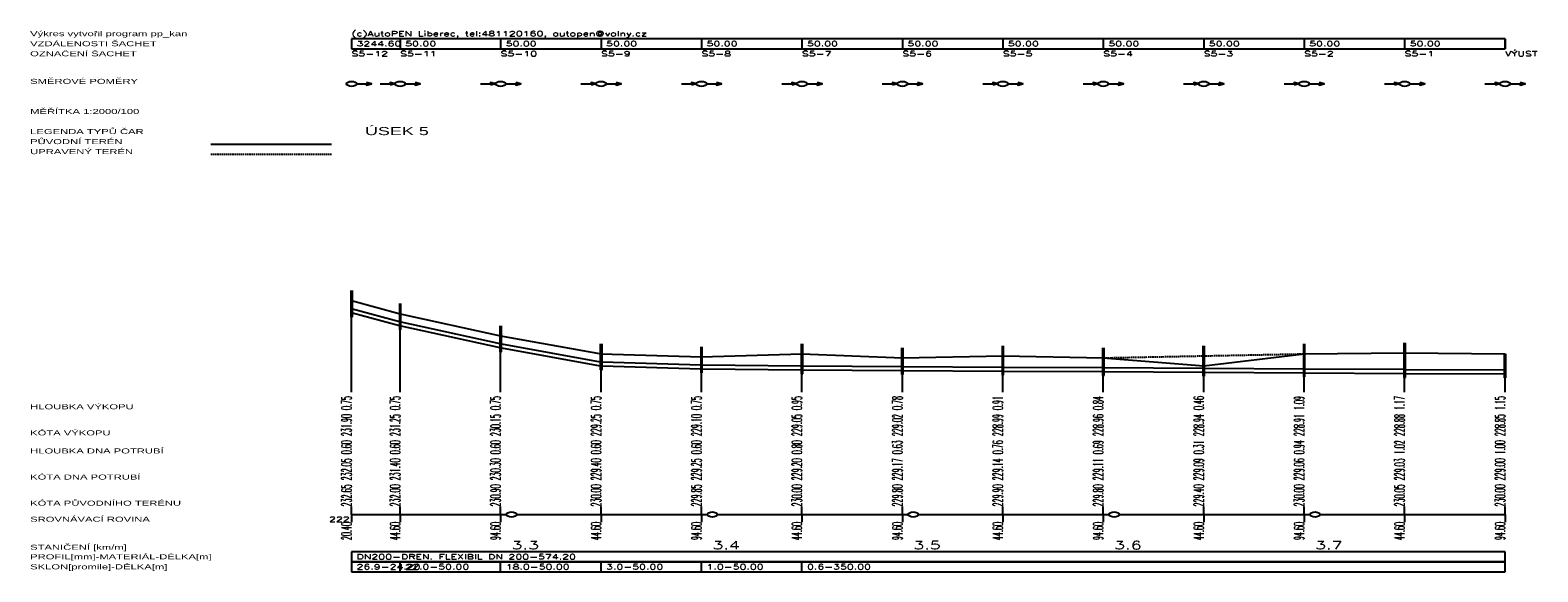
# Model space of a CAD drawing. Header units: metres. Extents: x -642454 to -638417, y -1063890 to -1061935.
# Tile 9 of 11: x -640198 to -639447, y -1062749 to -1062479. Entities that reach past the tile are written whole.
import ezdxf

# ---------------------------------------------------------------- set-up
doc = ezdxf.new("R2010")
doc.units = ezdxf.units.M
doc.linetypes.add('DASHED', pattern=[0.75, 0.5, -0.25])
for name, color, linetype in [('KOTY', 7, 'Continuous'), ('KOTY_L', 7, 'Continuous'), ('KOTY_N', 7, 'Continuous'), ('KOTY_S', 7, 'Continuous'), ('legenda', 250, 'Continuous'), ('NADPIS_1', 7, 'Continuous'), ('objekty na TV-šachta', 7, 'Continuous'), ('POTRUBI', 1, 'Continuous'), ('ROVINA_100', 7, 'Continuous'), ('ROVINA_K', 7, 'Continuous'), ('ROVINA_L', 1, 'Continuous'), ('ROVINA_O', 1, 'Continuous'), ('SACHTY_N', 7, 'Continuous'), ('SACHTY_R', 1, 'Continuous'), ('SACHTY_SPK', 7, 'Continuous'), ('SACHTY_SPS', 7, 'Continuous'), ('TABULKY_L', 7, 'Continuous'), ('TABULKY_T', 7, 'Continuous'), ('TEREN_L', 3, 'Continuous'), ('UT_L', 2, 'DASHED')]:
    doc.layers.add(name, color=color, linetype=linetype)
doc.styles.add('Legend', font='arial.ttf', dxfattribs={"width": 0.8})
doc.styles.add('STYL_PP', font='ROMANS.SHX')

# ---------------------------------------------------------------- blocks, each defined once
blk = doc.blocks.new('úsek 5')
at = {"layer": 'KOTY_L'}
for p, q in [((0, 65), (0, 106.5)), ((12.1, 65), (12.1, 100)), ((37.1, 65), (37.1, 89)), ((62.1, 65), (62.1, 80)), ((112.1, 65), (112.1, 80)), ((162.1, 65), (162.1, 79)), ((212.1, 65), (212.1, 79)), ((237.1, 65), (237.1, 80)), ((262.1, 65), (262.1, 80.5)), ((287.1, 65), (287.1, 80)), ((87.1, 65), (87.1, 78.5)), ((137.1, 65), (137.1, 78)), ((187.1, 65), (187.1, 78)), ((0, 61), (0, 65)), ((12.1, 61), (12.1, 65)), ((37.1, 61), (37.1, 65)), ((62.1, 61), (62.1, 65)), ((87.1, 61), (87.1, 65)), ((112.1, 61), (112.1, 65)), ((137.1, 61), (137.1, 65)), ((162.1, 61), (162.1, 65)), ((187.1, 61), (187.1, 65)), ((212.1, 61), (212.1, 65)), ((237.1, 61), (237.1, 65)), ((262.1, 61), (262.1, 65)), ((287.1, 61), (287.1, 65)), ((0, 0), (0, 4)), ((12.1, 0), (12.1, 4)), ((37.1, 0), (37.1, 4)), ((62.1, 0), (62.1, 4)), ((87.1, 0), (87.1, 4)), ((112.1, 0), (112.1, 4)), ((137.1, 0), (137.1, 4)), ((162.1, 0), (162.1, 4)), ((187.1, 0), (187.1, 4)), ((212.1, 0), (212.1, 4)), ((237.1, 0), (237.1, 4)), ((262.1, 0), (262.1, 4)), ((287.1, 0), (287.1, 4)), ((0, 0), (0, -3.75)), ((12.1, 0), (12.1, -3.75)), ((37.1, 0), (37.1, -3.75)), ((62.1, 0), (62.1, -3.75)), ((87.1, 0), (87.1, -3.75)), ((112.1, 0), (112.1, -3.75)), ((137.1, 0), (137.1, -3.75)), ((162.1, 0), (162.1, -3.75)), ((187.1, 0), (187.1, -3.75)), ((212.1, 0), (212.1, -3.75)), ((237.1, 0), (237.1, -3.75)), ((262.1, 0), (262.1, -3.75)), ((287.1, 0), (287.1, -3.75))]:
    blk.add_line(p, q, dxfattribs=at)
at = {"layer": 'POTRUBI'}
for p, q in [((0.2, 102.39), (11.9, 96.11)), ((0.2, 100.39), (11.9, 94.11)), ((12.3, 95.91), (36.9, 85.09)), ((12.3, 93.91), (36.9, 83.09)), ((37.3, 84.93), (61.85, 76.09)), ((37.3, 82.93), (61.85, 74.09)), ((62.35, 75.98), (86.9, 74.51)), ((62.35, 73.98), (86.9, 72.51)), ((87.3, 74.5), (111.9, 74)), ((87.3, 72.5), (111.9, 72)), ((112.3, 74), (136.9, 73.72)), ((112.3, 72), (136.9, 71.72)), ((137.3, 73.71), (161.9, 73.43)), ((137.3, 71.71), (161.9, 71.43)), ((162.3, 73.43), (186.9, 73.15)), ((162.3, 71.43), (186.9, 71.15)), ((187.3, 73.14), (211.9, 72.86)), ((212.3, 72.85), (236.9, 72.57)), ((237.3, 72.57), (261.9, 72.29)), ((262.3, 72.28), (286.9, 72)), ((187.3, 71.14), (211.9, 70.86)), ((212.3, 70.85), (236.9, 70.57)), ((237.3, 70.57), (261.9, 70.29)), ((262.3, 70.28), (286.9, 70))]:
    blk.add_line(p, q, dxfattribs=at)
at = {"layer": 'ROVINA_L'}
for p, q in [((0, 0), (38.55, 0)), ((41.05, 0), (88.55, 0)), ((91.05, 0), (138.55, 0)), ((141.05, 0), (188.55, 0)), ((191.05, 0), (238.55, 0)), ((241.05, 0), (287.1, 0))]:
    blk.add_line(p, q, dxfattribs=at)
at = {"layer": 'ROVINA_O'}
for centre in [(39.8, 0), (89.8, 0), (139.8, 0), (189.8, 0), (239.8, 0)]:
    blk.add_circle(centre, 1.25, dxfattribs=at)
at = {"layer": 'SACHTY_R'}
for p, q in [((-0.2, 111.5), (-0.2, 98.5)), ((0.2, 98.5), (0.2, 111.5)), ((11.9, 105), (11.9, 92)), ((12.3, 92), (12.3, 105)), ((-0.2, 98.5), (0.2, 98.5)), ((36.9, 94), (36.9, 81)), ((37.3, 81), (37.3, 94)), ((11.9, 92), (12.3, 92)), ((61.85, 85), (61.85, 72)), ((62.35, 72), (62.35, 85)), ((86.9, 83.5), (86.9, 70.5)), ((87.3, 70.5), (87.3, 83.5)), ((111.9, 85), (111.9, 70)), ((112.3, 70), (112.3, 85)), ((136.9, 83), (136.9, 69.71)), ((137.3, 69.71), (137.3, 83)), ((161.9, 84), (161.9, 69.43)), ((162.3, 69.43), (162.3, 84)), ((186.9, 83), (186.9, 69.14)), ((187.3, 69.14), (187.3, 83)), ((211.9, 84), (211.9, 68.86)), ((212.3, 68.86), (212.3, 84)), ((236.9, 85), (236.9, 68.57)), ((237.3, 68.57), (237.3, 85)), ((261.9, 85.5), (261.9, 68.29)), ((262.3, 68.29), (262.3, 85.5)), ((36.9, 81), (37.3, 81)), ((286.9, 80), (286.9, 68)), ((287.3, 68), (287.3, 80)), ((61.85, 72), (62.35, 72)), ((86.9, 70.5), (87.3, 70.5)), ((111.9, 70), (112.3, 70)), ((136.9, 69.71), (137.3, 69.71)), ((161.9, 69.43), (162.3, 69.43)), ((186.9, 69.14), (187.3, 69.14)), ((211.9, 68.86), (212.3, 68.86)), ((236.9, 68.57), (237.3, 68.57)), ((261.9, 68.29), (262.3, 68.29)), ((286.9, 68), (287.3, 68))]:
    blk.add_line(p, q, dxfattribs=at)
for points in [[(-0.2, 110.87), (0.2, 110.87), (-0.2, 111.5), (0.2, 111.5)], [(11.9, 104.37), (12.3, 104.37), (11.9, 105), (12.3, 105)], [(-0.2, 98.5), (0, 98.5), (-0.2, 100.5), (0, 100.5)], [(0, 98.5), (0.2, 98.5), (0, 100.5), (0.2, 100.39)], [(11.9, 92), (12.1, 92), (11.9, 94.11), (12.1, 94)], [(12.1, 92), (12.3, 92), (12.1, 94), (12.3, 93.91)], [(36.9, 93.37), (37.3, 93.37), (36.9, 94), (37.3, 94)], [(36.9, 81), (37.1, 81), (36.9, 83.09), (37.1, 83)], [(37.1, 81), (37.3, 81), (37.1, 83), (37.3, 82.93)], [(61.85, 84.37), (62.35, 84.37), (61.85, 85), (62.35, 85)], [(86.9, 82.87), (87.3, 82.87), (86.9, 83.5), (87.3, 83.5)], [(111.9, 84.37), (112.3, 84.37), (111.9, 85), (112.3, 85)], [(136.9, 82.37), (137.3, 82.37), (136.9, 83), (137.3, 83)], [(161.9, 83.37), (162.3, 83.37), (161.9, 84), (162.3, 84)], [(186.9, 82.37), (187.3, 82.37), (186.9, 83), (187.3, 83)], [(211.9, 83.37), (212.3, 83.37), (211.9, 84), (212.3, 84)], [(236.9, 84.37), (237.3, 84.37), (236.9, 85), (237.3, 85)], [(261.9, 84.87), (262.3, 84.87), (261.9, 85.5), (262.3, 85.5)], [(286.9, 79.37), (287.3, 79.37), (286.9, 80), (287.3, 80)], [(61.85, 72), (62.1, 72), (61.85, 74.09), (62.1, 74)], [(62.1, 72), (62.35, 72), (62.1, 74), (62.35, 73.98)], [(86.9, 70.5), (87.1, 70.5), (86.9, 72.51), (87.1, 72.5)], [(87.1, 70.5), (87.3, 70.5), (87.1, 72.5), (87.3, 72.5)], [(111.9, 70), (112.1, 70), (111.9, 72), (112.1, 72)], [(112.1, 70), (112.3, 70), (112.1, 72), (112.3, 72)], [(136.9, 69.71), (137.1, 69.71), (136.9, 71.72), (137.1, 71.71)], [(137.1, 69.71), (137.3, 69.71), (137.1, 71.71), (137.3, 71.71)], [(161.9, 69.43), (162.1, 69.43), (161.9, 71.43), (162.1, 71.43)], [(162.1, 69.43), (162.3, 69.43), (162.1, 71.43), (162.3, 71.43)], [(186.9, 69.14), (187.1, 69.14), (186.9, 71.15), (187.1, 71.14)], [(187.1, 69.14), (187.3, 69.14), (187.1, 71.14), (187.3, 71.14)], [(211.9, 68.86), (212.1, 68.86), (211.9, 70.86), (212.1, 70.86)], [(212.1, 68.86), (212.3, 68.86), (212.1, 70.86), (212.3, 70.85)], [(236.9, 68.57), (237.1, 68.57), (236.9, 70.57), (237.1, 70.57)], [(237.1, 68.57), (237.3, 68.57), (237.1, 70.57), (237.3, 70.57)], [(261.9, 68.29), (262.1, 68.29), (261.9, 70.29), (262.1, 70.29)], [(262.1, 68.29), (262.3, 68.29), (262.1, 70.29), (262.3, 70.28)], [(286.9, 68), (287.1, 68), (286.9, 70), (287.1, 70)], [(287.1, 68), (287.3, 68), (287.1, 70), (287.3, 70)]]:
    blk.add_solid(points, dxfattribs=at)
at = {"layer": 'SACHTY_SPK'}
for centre in [(0, 214.43), (12.1, 214.43), (37.1, 214.43), (62.1, 214.43), (87.1, 214.43), (112.1, 214.43), (137.1, 214.43), (162.1, 214.43), (187.1, 214.43), (212.1, 214.43), (237.1, 214.43), (262.1, 214.43), (287.1, 214.43)]:
    blk.add_circle(centre, 1.25, dxfattribs=at)
at = {"layer": 'SACHTY_SPS'}
for points in [[(1.25, 214.43), (5, 214.43), (3.75, 213.81), (5, 214.43), (3.75, 215.06)], [(7.1, 214.43), (10.85, 214.43), (9.6, 215.06), (10.85, 214.43), (9.6, 213.81)], [(13.35, 214.43), (17.1, 214.43), (15.85, 213.81), (17.1, 214.43), (15.85, 215.06)], [(32.1, 214.43), (35.85, 214.43), (34.6, 215.06), (35.85, 214.43), (34.6, 213.81)], [(38.35, 214.43), (42.1, 214.43), (40.85, 213.81), (42.1, 214.43), (40.85, 215.06)], [(57.1, 214.43), (60.85, 214.43), (59.6, 215.06), (60.85, 214.43), (59.6, 213.81)], [(63.35, 214.43), (67.1, 214.43), (65.85, 213.81), (67.1, 214.43), (65.85, 215.06)], [(82.1, 214.43), (85.85, 214.43), (84.6, 215.06), (85.85, 214.43), (84.6, 213.81)], [(88.35, 214.43), (92.1, 214.43), (90.85, 213.81), (92.1, 214.43), (90.85, 215.06)], [(107.1, 214.43), (110.85, 214.43), (109.6, 215.06), (110.85, 214.43), (109.6, 213.81)], [(113.35, 214.43), (117.1, 214.43), (115.85, 213.81), (117.1, 214.43), (115.85, 215.06)], [(132.1, 214.43), (135.85, 214.43), (134.6, 215.06), (135.85, 214.43), (134.6, 213.81)], [(138.35, 214.43), (142.1, 214.43), (140.85, 213.81), (142.1, 214.43), (140.85, 215.06)], [(157.1, 214.43), (160.85, 214.43), (159.6, 215.06), (160.85, 214.43), (159.6, 213.81)], [(163.35, 214.43), (167.1, 214.43), (165.85, 213.81), (167.1, 214.43), (165.85, 215.06)], [(182.1, 214.43), (185.85, 214.43), (184.6, 215.06), (185.85, 214.43), (184.6, 213.81)], [(188.35, 214.43), (192.1, 214.43), (190.85, 213.81), (192.1, 214.43), (190.85, 215.06)], [(207.1, 214.43), (210.85, 214.43), (209.6, 215.06), (210.85, 214.43), (209.6, 213.81)], [(213.35, 214.43), (217.1, 214.43), (215.85, 213.81), (217.1, 214.43), (215.85, 215.06)], [(232.1, 214.43), (235.85, 214.43), (234.6, 215.06), (235.85, 214.43), (234.6, 213.81)], [(238.35, 214.43), (242.1, 214.43), (240.85, 213.81), (242.1, 214.43), (240.85, 215.06)], [(257.1, 214.43), (260.85, 214.43), (259.6, 215.06), (260.85, 214.43), (259.6, 213.81)], [(263.35, 214.43), (267.1, 214.43), (265.85, 213.81), (267.1, 214.43), (265.85, 215.06)], [(282.1, 214.43), (285.85, 214.43), (284.6, 215.06), (285.85, 214.43), (284.6, 213.81)], [(288.35, 214.43), (292.1, 214.43), (290.85, 213.81), (292.1, 214.43), (290.85, 215.06)]]:
    blk.add_lwpolyline(points, dxfattribs=at)
at = {"layer": 'TABULKY_L'}
for p, q in [((287.1, 236.93), (0, 236.93)), ((0, 236.93), (0, 231.93)), ((0, 236.93), (0, 231.93)), ((12.1, 236.93), (12.1, 231.93)), ((12.1, 236.93), (12.1, 231.93)), ((37.1, 236.93), (37.1, 231.93)), ((37.1, 236.93), (37.1, 231.93)), ((62.1, 236.93), (62.1, 231.93)), ((62.1, 236.93), (62.1, 231.93)), ((87.1, 236.93), (87.1, 231.93)), ((87.1, 236.93), (87.1, 231.93)), ((112.1, 236.93), (112.1, 231.93)), ((112.1, 236.93), (112.1, 231.93)), ((137.1, 236.93), (137.1, 231.93)), ((137.1, 236.93), (137.1, 231.93)), ((162.1, 236.93), (162.1, 231.93)), ((162.1, 236.93), (162.1, 231.93)), ((187.1, 236.93), (187.1, 231.93)), ((187.1, 236.93), (187.1, 231.93)), ((212.1, 236.93), (212.1, 231.93)), ((212.1, 236.93), (212.1, 231.93)), ((237.1, 236.93), (237.1, 231.93)), ((237.1, 236.93), (237.1, 231.93)), ((262.1, 236.93), (262.1, 231.93)), ((262.1, 236.93), (262.1, 231.93)), ((287.1, 231.93), (287.1, 236.93)), ((287.1, 236.93), (287.1, 231.93)), ((0, 231.93), (287.1, 231.93)), ((287.1, -18.55), (0, -18.55)), ((0, -18.55), (0, -23.55)), ((287.1, -23.55), (287.1, -18.55)), ((287.1, -23.55), (287.1, -18.55)), ((287.1, -23.55), (0, -23.55)), ((0, -23.55), (0, -28.55)), ((0, -23.55), (287.1, -23.55)), ((12.1, -28.55), (12.1, -23.55)), ((37.1, -28.55), (37.1, -23.55)), ((62.1, -28.55), (62.1, -23.55)), ((87.1, -28.55), (87.1, -23.55)), ((112.1, -28.55), (112.1, -23.55)), ((287.1, -28.55), (287.1, -23.55)), ((287.1, -28.55), (287.1, -23.55)), ((0, -28.55), (287.1, -28.55))]:
    blk.add_line(p, q, dxfattribs=at)
at = {"layer": 'TEREN_L'}
for p, q in [((-35, 184.43), (-5, 184.43)), ((0, 106.5), (12.1, 100)), ((12.1, 100), (37.1, 89)), ((37.1, 89), (62.1, 80)), ((62.1, 80), (87.1, 78.5)), ((87.1, 78.5), (112.1, 80)), ((112.1, 80), (137.1, 78)), ((137.1, 78), (162.1, 79)), ((162.1, 79), (187.1, 78)), ((212.1, 74), (237.1, 80)), ((237.1, 80), (262.1, 80.5)), ((262.1, 80.5), (287.1, 80)), ((187.1, 78), (212.1, 74))]:
    blk.add_line(p, q, dxfattribs=at)
at = {"layer": 'UT_L'}
for p, q in [((-35, 179.43), (-5, 179.43)), ((187.1, 78), (237.1, 80))]:
    blk.add_line(p, q, dxfattribs=at)
at = {"layer": 'KOTY', "style": 'STYL_PP', "width": 0.8}
for s, p in [('0.75', (0, 52)), ('0.75', (12.1, 52)), ('0.75', (37.1, 52)), ('0.75', (62.1, 52)), ('0.75', (87.1, 52)), ('0.95', (112.1, 52)), ('0.78', (137.1, 52)), ('0.91', (162.1, 52)), ('0.84', (187.1, 52)), ('0.46', (212.1, 52)), ('1.09', (237.1, 52)), ('1.17', (262.1, 52)), ('1.15', (287.1, 52)), ('231.90', (0, 39)), ('231.25', (12.1, 39)), ('230.15', (37.1, 39)), ('229.25', (62.1, 39)), ('229.10', (87.1, 39)), ('229.05', (112.1, 39)), ('229.02', (137.1, 39)), ('228.99', (162.1, 39)), ('228.96', (187.1, 39)), ('228.94', (212.1, 39)), ('228.91', (237.1, 39)), ('228.88', (262.1, 39)), ('228.85', (287.1, 39)), ('0.60', (0, 30)), ('0.60', (12.1, 30)), ('0.60', (37.1, 30)), ('0.60', (62.1, 30)), ('0.60', (87.1, 30)), ('0.80', (112.1, 30)), ('0.63', (137.1, 30)), ('0.76', (162.1, 30)), ('0.69', (187.1, 30)), ('0.31', (212.1, 30)), ('0.94', (237.1, 30)), ('1.02', (262.1, 30)), ('1.00', (287.1, 30)), ('232.65', (0, 4)), ('232.00', (12.1, 4)), ('230.90', (37.1, 4)), ('230.00', (62.1, 4)), ('229.85', (87.1, 4)), ('230.00', (112.1, 4)), ('229.80', (137.1, 4)), ('229.90', (162.1, 4)), ('229.80', (187.1, 4)), ('229.40', (212.1, 4)), ('230.00', (237.1, 4)), ('230.05', (262.1, 4)), ('230.00', (287.1, 4))]:
    blk.add_text(s, height=2.5, rotation=90, dxfattribs=at).set_placement(p)
at = {"layer": 'KOTY_N', "style": 'STYL_PP', "width": 0.8}
for s, p in [('232.05', (0, 17)), ('231.40', (12.1, 17)), ('230.30', (37.1, 17)), ('229.40', (62.1, 17)), ('229.25', (87.1, 17)), ('229.20', (112.1, 17)), ('229.17', (137.1, 17)), ('229.14', (162.1, 17)), ('229.11', (187.1, 17)), ('229.09', (212.1, 17)), ('229.06', (237.1, 17)), ('229.03', (262.1, 17)), ('229.00', (287.1, 17))]:
    blk.add_text(s, height=2.5, rotation=90, dxfattribs=at).set_placement(p)
at = {"layer": 'KOTY_S', "style": 'STYL_PP', "width": 0.8}
for s, p in [('20.40', (0, -12.75)), ('44.60', (12.1, -12.75)), ('94.60', (37.1, -12.75)), ('44.60', (62.1, -12.75)), ('94.60', (87.1, -12.75)), ('44.60', (112.1, -12.75)), ('94.60', (137.1, -12.75)), ('44.60', (162.1, -12.75)), ('94.60', (187.1, -12.75)), ('44.60', (212.1, -12.75)), ('94.60', (237.1, -12.75)), ('44.60', (262.1, -12.75)), ('94.60', (287.1, -12.75))]:
    blk.add_text(s, height=2.5, rotation=90, dxfattribs=at).set_placement(p)
at = {"layer": 'legenda', "width": 0.8}
for s, style, p in [('Výkres vytvořil program pp_kan', 'Legend', (-80, 238.18)), ('(c)AutoPEN Liberec, tel:481120160, autopen@volny.cz', 'STYL_PP', (0, 238.18)), ('VZDÁLENOSTI ŠACHET', 'Legend', (-80, 233.18)), ('OZNAČENÍ ŠACHET', 'Legend', (-80, 228.18)), ('SMĚROVÉ POMĚRY', 'Legend', (-80, 214.43)), ('MĚŘÍTKA 1:2000/100', 'Legend', (-80, 199.43)), ('LEGENDA TYPŮ ČAR', 'Legend', (-80, 189.43)), ('PŮVODNÍ TERÉN', 'Legend', (-80, 184.43)), ('UPRAVENÝ TERÉN', 'Legend', (-80, 179.43)), ('HLOUBKA VÝKOPU', 'Legend', (-80, 52.4)), ('KÓTA VÝKOPU', 'Legend', (-80, 39.4)), ('HLOUBKA DNA POTRUBÍ', 'Legend', (-80, 30.4)), ('KÓTA DNA POTRUBÍ', 'Legend', (-80, 17.4)), ('KÓTA PŮVODNÍHO TERÉNU', 'Legend', (-80, 4.4)), ('SROVNÁVACÍ ROVINA', 'Legend', (-80, -3.6)), ('STANIČENÍ [km/m]', 'Legend', (-80, -17.55)), ('PROFIL[mm]-MATERIÁL-DÉLKA[m]', 'Legend', (-80, -22.3)), ('SKLON[promile]-DÉLKA[m]', 'Legend', (-80, -27.3))]:
    blk.add_text(s, height=2.5, dxfattribs=dict(at, style=style)).set_placement(p)
at = {"layer": 'NADPIS_1', "style": 'Legend', "width": 0.8}
blk.add_text('ÚSEK 5', height=4, dxfattribs=at).set_placement((3.33, 188.91))
at = {"layer": 'ROVINA_100', "style": 'STYL_PP', "width": 0.8}
for s, p in [('3.3', (39.8, -17.3)), ('3.4', (89.8, -17.3)), ('3.5', (139.8, -17.3)), ('3.6', (189.8, -17.3)), ('3.7', (239.8, -17.3))]:
    blk.add_text(s, height=4, dxfattribs=at).set_placement(p)
at = {"layer": 'ROVINA_K', "style": 'STYL_PP', "width": 0.8}
blk.add_text('222', height=2.5, dxfattribs=at).set_placement((-5.6, -3.6))
at = {"layer": 'SACHTY_N', "style": 'STYL_PP', "width": 0.8}
for s, p in [('Š5-12', (0, 228.18)), ('Š5-11', (12.1, 228.18)), ('Š5-10', (37.1, 228.18)), ('Š5-9', (62.1, 228.18)), ('Š5-8', (87.1, 228.18)), ('Š5-7', (112.1, 228.18)), ('Š5-6', (137.1, 228.18)), ('Š5-5', (162.1, 228.18)), ('Š5-4', (187.1, 228.18)), ('Š5-3', (212.1, 228.18)), ('Š5-2', (237.1, 228.18)), ('Š5-1', (262.1, 228.18)), ('VÝUST', (287.1, 228.18))]:
    blk.add_text(s, height=2.5, dxfattribs=at).set_placement(p)
at = {"layer": 'TABULKY_T', "style": 'STYL_PP', "width": 0.8}
for s, p in [('3244.60', (1.25, 233.18)), ('50.00', (13.35, 233.18)), ('50.00', (38.35, 233.18)), ('50.00', (63.35, 233.18)), ('50.00', (88.35, 233.18)), ('50.00', (113.35, 233.18)), ('50.00', (138.35, 233.18)), ('50.00', (163.35, 233.18)), ('50.00', (188.35, 233.18)), ('50.00', (213.35, 233.18)), ('50.00', (238.35, 233.18)), ('50.00', (263.35, 233.18)), ('DN200-DREN. FLEXIBIL DN 200-574.20', (1.25, -22.3)), ('26.9-24.20', (1.25, -27.3)), ('22.0-50.00', (13.35, -27.3)), ('18.0-50.00', (38.35, -27.3)), ('3.0-50.00', (63.35, -27.3)), ('1.0-50.00', (88.35, -27.3)), ('0.6-350.00', (113.35, -27.3))]:
    blk.add_text(s, height=2.5, dxfattribs=at).set_placement(p)

msp = doc.modelspace()

# ---------------------------------------------------------------- block references
at = {"layer": 'objekty na TV-šachta', "color": 5, "true_color": 0x0000ff, "xscale": 2}
msp.add_blockref('úsek 5', (-640037.74, -1062720.1), dxfattribs=at)

doc.saveas('drawing.dxf')
